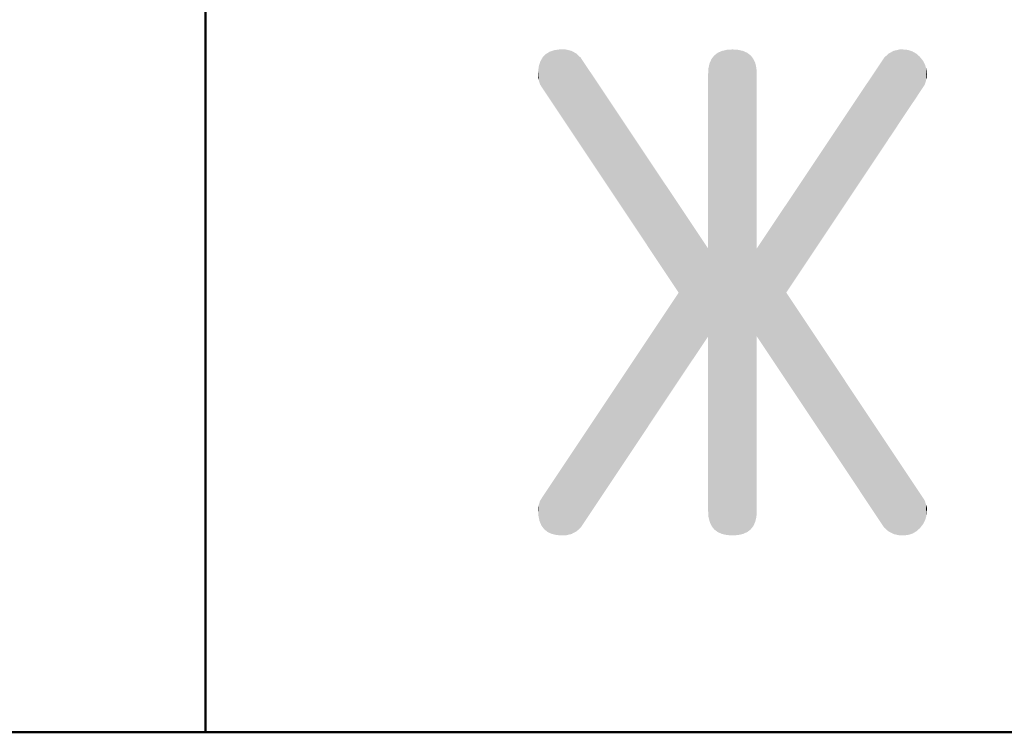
# Model space of a CAD drawing. Header units: millimetres. Extents: x 0 to 21000, y 0 to 14850.
# Tile 16 of 56: x 12452 to 12705, y 250 to 433. Entities that reach past the tile are written whole.
import ezdxf

# ---------------------------------------------------------------- set-up
doc = ezdxf.new("R2010")
doc.units = ezdxf.units.MM
doc.layers.add('Standard', color=7, linetype='Continuous', lineweight=25)

msp = doc.modelspace()

# ---------------------------------------------------------------- linework, layer by layer
at = {"layer": 'Standard', "color": 7, "linetype": 'Continuous', "lineweight": 50, "transparency": 33554687}
for p, q in [((12500, 250), (12500, 3000)), ((20750, 250), (1000, 250))]:
    msp.add_line(p, q, dxfattribs=at)
at = {"layer": 'Standard', "color": 7, "linetype": 'Continuous', "lineweight": 25, "transparency": 33554687}
msp.add_line((11500, 250), (20750, 250), dxfattribs=at)
msp.add_line((11500, 250), (20750, 250), dxfattribs=at)
msp.add_line((11500, 250), (20750, 250), dxfattribs=at)
for points in [[(12591, 409.16), (12589.63, 425.44), (12591, 425.64)], [(12591, 409.16), (12591, 425.64), (12592.61, 406.75)], [(12592.61, 406.75), (12591, 425.64), (12592.61, 425.64)], [(12592.61, 406.75), (12592.61, 425.64), (12594.09, 404.53)], [(12594.09, 404.53), (12592.61, 425.64), (12594.09, 425.29)], [(12634.06, 300.74), (12632.79, 425.25), (12634.06, 425.54)], [(12635.53, 300.64), (12634.06, 425.54), (12635.53, 425.64)], [(12634.06, 300.74), (12634.06, 425.54), (12635.53, 300.64)], [(12635.53, 300.64), (12635.53, 425.64), (12637, 300.74)], [(12637, 300.74), (12635.53, 425.64), (12637, 425.54)], [(12637, 300.74), (12637, 425.54), (12638.27, 301.03)], [(12638.27, 301.03), (12637, 425.54), (12638.27, 425.25)], [(12678.52, 406.85), (12677.01, 425.29), (12678.52, 425.64)], [(12678.52, 406.85), (12678.52, 425.64), (12679.37, 408.13)], [(12679.37, 408.13), (12678.52, 425.64), (12679.37, 425.64)], [(12679.37, 408.13), (12679.37, 425.64), (12680.6, 409.98)], [(12680.6, 409.98), (12679.37, 425.64), (12680.6, 425.52)], [(12680.6, 409.98), (12680.6, 425.52), (12681.74, 411.68)], [(12681.74, 411.68), (12680.6, 425.52), (12681.74, 425.17)], [(12586.57, 415.8), (12586.12, 422.58), (12586.57, 423.37)], [(12586.7, 415.61), (12586.57, 423.37), (12586.7, 423.6)], [(12586.57, 415.8), (12586.57, 423.37), (12586.7, 415.61)], [(12587.48, 414.44), (12586.7, 423.6), (12587.48, 424.42)], [(12586.7, 415.61), (12586.7, 423.6), (12587.48, 414.44)], [(12588.46, 412.97), (12587.48, 424.42), (12588.46, 425.03)], [(12587.48, 414.44), (12587.48, 424.42), (12588.46, 412.97)], [(12589.63, 411.21), (12588.46, 425.03), (12589.63, 425.44)], [(12588.46, 412.97), (12588.46, 425.03), (12589.63, 411.21)], [(12589.63, 411.21), (12589.63, 425.44), (12591, 409.16)], [(12594.09, 404.53), (12594.09, 425.29), (12595.39, 402.58)], [(12595.39, 402.58), (12594.09, 425.29), (12595.39, 424.58)], [(12595.39, 402.58), (12595.39, 424.58), (12596.51, 400.89)], [(12596.51, 400.89), (12595.39, 424.58), (12596.51, 423.51)], [(12596.51, 400.89), (12596.51, 423.51), (12596.98, 400.18)], [(12596.98, 400.18), (12596.51, 423.51), (12596.98, 422.8)], [(12630.15, 303.08), (12629.66, 422.13), (12630.15, 423.2)], [(12630.83, 302.2), (12630.15, 423.2), (12630.83, 424.08)], [(12630.15, 303.08), (12630.15, 423.2), (12630.83, 302.2)], [(12631.71, 301.52), (12630.83, 424.08), (12631.71, 424.76)], [(12630.83, 302.2), (12630.83, 424.08), (12631.71, 301.52)], [(12632.79, 301.03), (12631.71, 424.76), (12632.79, 425.25)], [(12631.71, 301.52), (12631.71, 424.76), (12632.79, 301.03)], [(12632.79, 301.03), (12632.79, 425.25), (12634.06, 300.74)], [(12638.27, 301.03), (12638.27, 425.25), (12639.35, 301.52)], [(12639.35, 301.52), (12638.27, 425.25), (12639.35, 424.76)], [(12639.35, 301.52), (12639.35, 424.76), (12640.23, 302.2)], [(12640.23, 302.2), (12639.35, 424.76), (12640.23, 424.08)], [(12640.23, 302.2), (12640.23, 424.08), (12640.91, 303.08)], [(12640.91, 303.08), (12640.23, 424.08), (12640.91, 423.2)], [(12640.91, 303.08), (12640.91, 423.2), (12641.4, 304.16)], [(12641.4, 304.16), (12640.91, 423.2), (12641.4, 422.13)], [(12674.55, 400.88), (12674.07, 422.8), (12674.55, 423.51)], [(12675.68, 402.59), (12674.55, 423.51), (12675.68, 424.58)], [(12674.55, 400.88), (12674.55, 423.51), (12675.68, 402.59)], [(12677.01, 404.58), (12675.68, 424.58), (12677.01, 425.29)], [(12675.68, 402.59), (12675.68, 424.58), (12677.01, 404.58)], [(12677.01, 404.58), (12677.01, 425.29), (12678.52, 406.85)], [(12681.74, 411.68), (12681.74, 425.17), (12682.79, 413.25)], [(12682.79, 413.25), (12681.74, 425.17), (12682.79, 424.58)], [(12682.79, 413.25), (12682.79, 424.58), (12683.73, 414.67)], [(12683.73, 414.67), (12682.79, 424.58), (12683.73, 423.75)], [(12683.73, 414.67), (12683.73, 423.75), (12684.48, 415.8)], [(12684.48, 415.8), (12683.73, 423.75), (12684.48, 422.8)], [(12585.73, 417.64), (12585.53, 419.93), (12585.73, 421.36)], [(12585.79, 417.43), (12585.73, 421.36), (12585.79, 421.56)], [(12585.73, 417.64), (12585.73, 421.36), (12585.79, 417.43)], [(12586.05, 416.6), (12585.79, 421.56), (12586.05, 422.38)], [(12585.79, 417.43), (12585.79, 421.56), (12586.05, 416.6)], [(12586.12, 416.51), (12586.05, 422.38), (12586.12, 422.58)], [(12586.05, 416.6), (12586.05, 422.38), (12586.12, 416.51)], [(12586.12, 416.51), (12586.12, 422.58), (12586.57, 415.8)], [(12596.98, 400.18), (12596.98, 422.8), (12621.69, 363.1)], [(12621.69, 363.1), (12596.98, 422.8), (12621.69, 385.79)], [(12629.36, 305.42), (12629.27, 419.38), (12629.36, 420.86)], [(12629.66, 304.16), (12629.36, 420.86), (12629.66, 422.13)], [(12629.36, 305.42), (12629.36, 420.86), (12629.66, 304.16)], [(12629.66, 304.16), (12629.66, 422.13), (12630.15, 303.08)], [(12641.4, 304.16), (12641.4, 422.13), (12641.69, 305.42)], [(12641.69, 305.42), (12641.4, 422.13), (12641.69, 420.86)], [(12641.69, 305.42), (12641.69, 420.86), (12641.79, 306.89)], [(12641.79, 374.45), (12641.69, 420.86), (12641.79, 419.38)], [(12641.79, 306.89), (12641.69, 420.86), (12641.79, 351.83)], [(12641.79, 351.83), (12641.69, 420.86), (12641.79, 374.45)], [(12674.07, 400.17), (12649.37, 385.8), (12674.07, 422.8)], [(12674.07, 400.17), (12674.07, 422.8), (12674.55, 400.88)], [(12684.48, 415.8), (12684.48, 422.8), (12684.52, 415.85)], [(12684.52, 415.85), (12684.48, 422.8), (12684.52, 422.76)], [(12684.52, 415.85), (12684.52, 422.76), (12685, 416.6)], [(12685, 416.6), (12684.52, 422.76), (12685, 421.83)], [(12685, 416.6), (12685, 421.83), (12685.07, 416.84)], [(12685.07, 416.84), (12685, 421.83), (12685.07, 421.69)], [(12685.07, 416.84), (12685.07, 421.69), (12685.27, 417.48)], [(12685.27, 417.48), (12685.07, 421.69), (12685.27, 421.04)], [(12685.27, 417.48), (12685.27, 421.04), (12685.41, 417.97)], [(12685.41, 417.97), (12685.27, 421.04), (12685.41, 420.54)], [(12685.41, 417.97), (12685.41, 420.54), (12685.53, 418.36)], [(12685.53, 418.36), (12685.41, 420.54), (12685.53, 419.31)], [(12585.53, 418.26), (12585.53, 419.93), (12585.73, 417.64)], [(12629.27, 374.45), (12629.27, 419.38), (12629.36, 305.42)], [(12649.37, 363.1), (12649.37, 385.8), (12674.07, 400.17)], [(12621.69, 340.47), (12621.69, 385.79), (12629.27, 351.83)], [(12629.27, 351.83), (12621.69, 385.79), (12629.27, 374.45)], [(12649.37, 340.47), (12641.79, 374.45), (12649.37, 385.8)], [(12629.27, 351.83), (12629.27, 374.45), (12629.36, 305.42)], [(12641.79, 351.83), (12641.79, 374.45), (12649.37, 340.47)], [(12621.69, 340.47), (12596.98, 326.01), (12621.69, 363.1)], [(12649.37, 340.47), (12649.37, 363.1), (12674.07, 303.39)], [(12674.07, 303.39), (12649.37, 363.1), (12674.07, 326.02)], [(12629.27, 306.89), (12629.27, 351.83), (12629.36, 305.42)], [(12596.98, 303.39), (12596.98, 326.01), (12621.69, 340.47)], [(12596.54, 302.7), (12595.42, 323.67), (12596.54, 325.34)], [(12596.98, 303.39), (12596.54, 325.34), (12596.98, 326.01)], [(12596.54, 302.7), (12596.54, 325.34), (12596.98, 303.39)], [(12674.07, 303.39), (12674.07, 326.02), (12674.52, 302.7)], [(12674.52, 302.7), (12674.07, 326.02), (12674.52, 325.34)], [(12674.52, 302.7), (12674.52, 325.34), (12675.65, 301.68)], [(12675.65, 301.68), (12674.52, 325.34), (12675.65, 323.65)], [(12594.1, 300.99), (12592.56, 319.37), (12594.1, 321.68)], [(12595.42, 301.68), (12594.1, 321.68), (12595.42, 323.67)], [(12594.1, 300.99), (12594.1, 321.68), (12595.42, 301.68)], [(12595.42, 301.68), (12595.42, 323.67), (12596.54, 302.7)], [(12675.65, 301.68), (12675.65, 323.65), (12677, 300.99)], [(12677, 300.99), (12675.65, 323.65), (12677, 321.63)], [(12592.56, 300.64), (12591.68, 318.06), (12592.56, 319.37)], [(12592.56, 300.64), (12592.56, 319.37), (12594.1, 300.99)], [(12677, 300.99), (12677, 321.63), (12677.78, 300.81)], [(12677.78, 300.81), (12677, 321.63), (12677.78, 320.45)], [(12677.78, 300.81), (12677.78, 320.45), (12678.57, 300.64)], [(12678.57, 300.64), (12677.78, 320.45), (12678.57, 319.26)], [(12678.57, 300.64), (12678.57, 319.26), (12679.47, 300.64)], [(12679.47, 300.64), (12678.57, 319.26), (12679.47, 317.92)], [(12591.68, 300.64), (12590.24, 315.89), (12591.68, 318.06)], [(12591.68, 300.64), (12591.68, 318.06), (12592.56, 300.64)], [(12679.47, 300.64), (12679.47, 317.92), (12680.7, 300.76)], [(12680.7, 300.76), (12679.47, 317.92), (12680.7, 316.07)], [(12590.24, 300.74), (12588.99, 314.02), (12590.24, 315.89)], [(12590.24, 300.74), (12590.24, 315.89), (12591.68, 300.64)], [(12680.7, 300.76), (12680.7, 316.07), (12681.82, 301.11)], [(12681.82, 301.11), (12680.7, 316.07), (12681.82, 314.38)], [(12681.82, 301.11), (12681.82, 314.38), (12682.85, 301.71)], [(12682.85, 301.71), (12681.82, 314.38), (12682.85, 312.84)], [(12587.94, 301.56), (12587.07, 311.13), (12587.94, 312.44)], [(12588.99, 301.05), (12587.94, 312.44), (12588.99, 314.02)], [(12587.94, 301.56), (12587.94, 312.44), (12588.99, 301.05)], [(12588.99, 301.05), (12588.99, 314.02), (12590.24, 300.74)], [(12682.85, 301.71), (12682.85, 312.84), (12683.77, 302.54)], [(12683.77, 302.54), (12682.85, 312.84), (12683.77, 311.46)], [(12585.91, 304.32), (12585.79, 308.78), (12585.91, 309.15)], [(12586.05, 303.99), (12585.91, 309.15), (12586.05, 309.58)], [(12585.91, 304.32), (12585.91, 309.15), (12586.05, 303.99)], [(12586.4, 303.19), (12586.05, 309.58), (12586.4, 310.12)], [(12586.05, 303.99), (12586.05, 309.58), (12586.4, 303.19)], [(12586.57, 302.95), (12586.4, 310.12), (12586.57, 310.39)], [(12586.4, 303.19), (12586.4, 310.12), (12586.57, 302.95)], [(12587.07, 302.27), (12586.57, 310.39), (12587.07, 311.13)], [(12586.57, 302.95), (12586.57, 310.39), (12587.07, 302.27)], [(12587.07, 302.27), (12587.07, 311.13), (12587.94, 301.56)], [(12683.77, 302.54), (12683.77, 311.46), (12684.48, 303.45)], [(12684.48, 303.45), (12683.77, 311.46), (12684.48, 310.39)], [(12684.48, 303.45), (12684.48, 310.39), (12684.54, 303.52)], [(12684.54, 303.52), (12684.48, 310.39), (12684.54, 310.3)], [(12684.54, 303.52), (12684.54, 310.3), (12685, 304.43)], [(12685, 304.43), (12684.54, 310.3), (12685, 309.58)], [(12685, 304.43), (12685, 309.58), (12685.09, 304.59)], [(12685.09, 304.59), (12685, 309.58), (12685.09, 309.31)], [(12685.09, 304.59), (12685.09, 309.31), (12685.27, 305.22)], [(12685.27, 305.22), (12685.09, 309.31), (12685.27, 308.73)], [(12585.63, 305.65), (12585.53, 307.98), (12585.63, 308.27)], [(12585.53, 307.17), (12585.53, 307.98), (12585.63, 305.65)], [(12585.79, 304.88), (12585.63, 308.27), (12585.79, 308.78)], [(12585.63, 305.65), (12585.63, 308.27), (12585.79, 304.88)], [(12585.79, 304.88), (12585.79, 308.78), (12585.91, 304.32)], [(12685.27, 305.22), (12685.27, 308.73), (12685.42, 305.75)], [(12685.42, 305.75), (12685.27, 308.73), (12685.42, 308.25)], [(12685.42, 305.75), (12685.42, 308.25), (12685.53, 306.98)], [(12685.53, 306.98), (12685.42, 308.25), (12685.53, 307.88)]]:
    msp.add_solid(points, dxfattribs=at)

doc.saveas('drawing.dxf')
